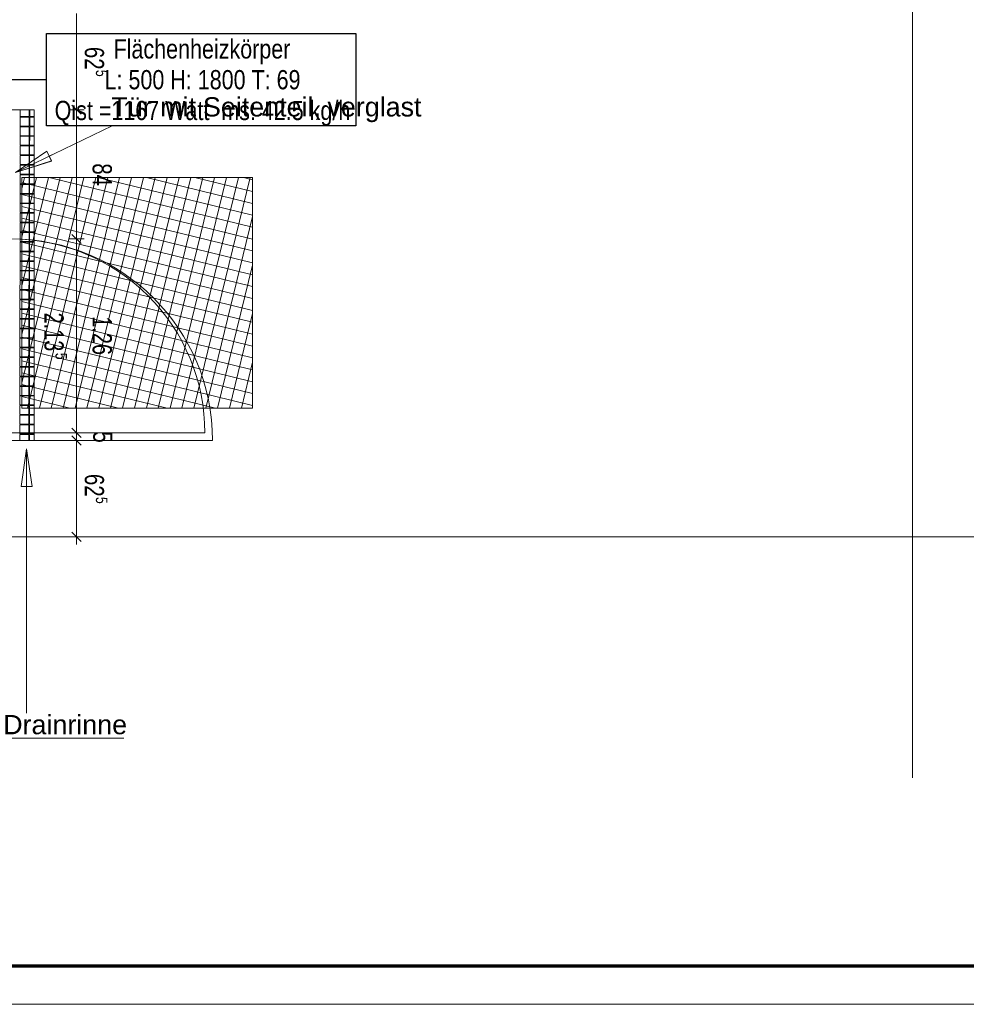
# Model space of a CAD drawing. Extents: x 229 to 926, y 37 to 878.
# Tile 37 of 194: x 558 to 681, y 37 to 165. Entities that reach past the tile are written whole.
import ezdxf
from ezdxf.lldxf.tags import DXFTag

# ---------------------------------------------------------------- set-up
doc = ezdxf.new("R2010")
doc.units = 0
doc.layers.get('0').update_dxf_attribs({"lineweight": 13})
doc.layers.add('A_BI_Tuer', color=7, linetype='Continuous', lineweight=18, true_color=0xbdbbbb, plot=False)
for name, color, linetype, lineweight in [('Axen', 7, 'Continuous', 25), ('Axen-A03ENJ5PI0', 7, 'Continuous', 25), ('Beschriftung', 7, 'Continuous', 25), ('Beschriftung-A03ENJ5NI0', 7, 'Continuous', 25), ('Bewegungsfläche', 7, 'Continuous', 25), ('Boden', 7, 'Continuous', 25), ('Boden-A03ENJ5OI0', 7, 'Continuous', 25), ('Maßlinien', 7, 'Continuous', 25), ('Maßlinien-A03ENJ5WI0', 7, 'Continuous', 25), ('Türen', 7, 'Continuous', 25), ('Türen-A03ENJ5UI0', 7, 'Continuous', 25), ('X_BI_Geometrie', 7, 'Continuous', 13), ('X_BI_Text', 7, 'Continuous', 25)]:
    doc.layers.add(name, color=color, linetype=linetype, lineweight=lineweight)
doc.styles.get("Standard").update_dxf_attribs({"font": 'arial.ttf'})
tags = doc.linetypes.add('ALL_S25', pattern=[0.001, 0, -0.001]).pattern_tags.tags
tags[6:7] = [DXFTag(74, 4), DXFTag(75, 0), DXFTag(340, '0'), DXFTag(46, 1.0), DXFTag(50, 0.0), DXFTag(44, 0.0), DXFTag(45, 0.0)]
tags[4:5] = [DXFTag(74, 4), DXFTag(75, 0), DXFTag(340, '0'), DXFTag(46, 1.0), DXFTag(50, 0.0), DXFTag(44, 0.0), DXFTag(45, 0.0)]
tags = doc.linetypes.add('ALL_S25-A03ENJ5XI0', pattern=[0.001, 0, -0.001]).pattern_tags.tags
tags[6:7] = [DXFTag(74, 4), DXFTag(75, 0), DXFTag(340, '0'), DXFTag(46, 1.0), DXFTag(50, 0.0), DXFTag(44, 0.0), DXFTag(45, 0.0)]
tags[4:5] = [DXFTag(74, 4), DXFTag(75, 0), DXFTag(340, '0'), DXFTag(46, 1.0), DXFTag(50, 0.0), DXFTag(44, 0.0), DXFTag(45, 0.0)]

# ---------------------------------------------------------------- blocks, each defined once
blk = doc.blocks.new('Blockreferenz-A03ENJ5HI0', base_point=(228.98, 36.58))
at = {"color": 0, "linetype": 'ByBlock', "lineweight": 70, "ltscale": 0.7}
blk.add_line((248.98, 41.58), (920.98, 41.58), dxfattribs=at)
at = {"color": 0, "linetype": 'ByBlock', "lineweight": -2, "ltscale": 0.13}
blk.add_line((925.98, 36.58), (228.98, 36.58), dxfattribs=at)
blk = doc.blocks.new('Referenz-A03ENJ5LI0', base_point=(255.73, 65.7))
at = {"layer": 'Axen', "color": 0, "linetype": 'ALL_S25', "lineweight": -2, "ltscale": 0.13}
for p, q in [((674.03, 66.03), (674.03, 801.55)), ((735.55, 97.35), (301.61, 97.35))]:
    blk.add_line(p, q, dxfattribs=at)
at = {"layer": 'Beschriftung', "color": 0, "lineweight": -2}
for p, q in [((557.39, 144.69), (569.97, 150.75)), ((557.39, 144.69), (561.5, 147.45)), ((557.39, 144.69), (561.5, 147.45)), ((561.5, 147.45), (562.11, 146.18)), ((561.5, 147.45), (562.11, 146.18)), ((562.11, 146.18), (557.39, 144.69)), ((562.11, 146.18), (557.39, 144.69)), ((561.8, 146.81), (562.12, 146.97)), ((558.16, 103.86), (558.86, 108.76)), ((558.16, 103.86), (558.86, 108.76)), ((558.86, 108.76), (559.56, 103.86)), ((558.86, 108.76), (558.86, 74.44)), ((558.86, 108.76), (558.86, 108.76)), ((558.86, 108.76), (558.86, 108.76)), ((558.86, 108.76), (558.86, 108.76)), ((558.86, 108.76), (559.56, 103.86)), ((559.56, 103.86), (558.16, 103.86)), ((559.56, 103.86), (558.16, 103.86)), ((558.86, 103.86), (558.86, 103.51)), ((555.81, 71.18), (571.5, 71.18))]:
    blk.add_line(p, q, dxfattribs=at)
at = {"layer": 'Bewegungsfläche', "color": 0, "lineweight": -2}
for p, q in [((558.23, 142.58), (558.59, 144.05)), ((558.23, 136.27), (560.14, 144.05)), ((558.23, 129.96), (561.68, 144.05)), ((558.23, 123.65), (563.23, 144.05)), ((558.23, 117.33), (564.77, 144.05)), ((558.23, 144.05), (588.23, 144.05)), ((558.23, 114.05), (558.23, 144.05)), ((558.23, 143.37), (588.23, 136.03)), ((558.97, 114.05), (566.31, 144.05)), ((560.52, 114.05), (567.86, 144.05)), ((561.8, 144.05), (588.23, 137.58)), ((562.06, 114.05), (569.4, 144.05)), ((563.61, 114.05), (570.95, 144.05)), ((565.15, 114.05), (572.49, 144.05)), ((566.69, 114.05), (574.04, 144.05)), ((568.11, 144.05), (588.23, 139.12)), ((568.24, 114.05), (575.58, 144.05)), ((569.78, 114.05), (577.12, 144.05)), ((571.33, 114.05), (578.67, 144.05)), ((572.87, 114.05), (580.21, 144.05)), ((574.42, 144.05), (588.23, 140.67)), ((574.42, 114.05), (581.76, 144.05)), ((575.96, 114.05), (583.3, 144.05)), ((577.5, 114.05), (584.84, 144.05)), ((579.05, 114.05), (586.39, 144.05)), ((580.59, 114.05), (587.93, 144.05)), ((580.73, 144.05), (588.23, 142.21)), ((587.04, 144.05), (588.23, 143.75)), ((588.23, 144.05), (588.23, 114.05)), ((558.23, 141.83), (588.23, 134.49)), ((558.23, 140.28), (588.23, 132.94)), ((558.23, 138.74), (588.23, 131.4)), ((582.14, 114.05), (588.23, 138.96)), ((558.23, 137.2), (588.23, 129.86)), ((558.23, 135.65), (588.23, 128.31)), ((558.23, 134.11), (588.23, 126.77)), ((558.23, 132.56), (588.23, 125.22)), ((583.68, 114.05), (588.23, 132.65)), ((558.23, 131.02), (588.23, 123.68)), ((558.23, 129.48), (588.23, 122.13)), ((558.23, 127.93), (588.23, 120.59)), ((558.23, 126.39), (588.23, 119.05)), ((585.23, 114.05), (588.23, 126.34)), ((558.23, 124.84), (588.23, 117.5)), ((558.23, 123.3), (588.23, 115.96)), ((558.23, 121.75), (588.23, 114.41)), ((558.23, 120.21), (583.42, 114.05)), ((586.77, 114.05), (588.23, 120.03)), ((558.23, 118.67), (577.11, 114.05)), ((558.23, 117.12), (570.8, 114.05)), ((558.23, 115.58), (564.49, 114.05)), ((588.23, 114.05), (558.23, 114.05))]:
    blk.add_line(p, q, dxfattribs=at)
at = {"layer": 'Boden', "color": 0, "lineweight": -2}
for p, q in [((559.83, 152.85), (556.83, 152.85)), ((558.01, 152.85), (558.01, 151.97)), ((559.18, 151.97), (559.18, 152.85)), ((559.26, 152.85), (559.26, 151.97)), ((559.83, 109.85), (559.83, 152.85)), ((558.01, 151.97), (559.18, 151.97)), ((559.18, 151.89), (558.01, 151.89)), ((558.01, 151.89), (558.01, 150.72)), ((559.18, 150.72), (559.18, 151.89)), ((559.26, 151.97), (559.83, 151.97)), ((559.83, 151.89), (559.26, 151.89)), ((559.26, 151.89), (559.26, 150.72)), ((558.01, 150.72), (559.18, 150.72)), ((559.18, 150.64), (558.01, 150.64)), ((558.01, 150.64), (558.01, 149.47)), ((559.18, 149.47), (559.18, 150.64)), ((559.26, 150.72), (559.83, 150.72)), ((559.83, 150.64), (559.26, 150.64)), ((559.26, 150.64), (559.26, 149.47)), ((558.01, 149.39), (558, 148.22)), ((558.01, 149.47), (559.18, 149.47)), ((559.18, 149.39), (558.01, 149.39)), ((559.17, 148.22), (559.18, 149.39)), ((559.26, 149.39), (559.25, 148.22)), ((559.26, 149.47), (559.83, 149.47)), ((559.83, 149.39), (559.26, 149.39)), ((558, 148.22), (559.17, 148.22)), ((559.17, 148.14), (558, 148.14)), ((558, 148.14), (558, 146.97)), ((559.17, 146.97), (559.17, 148.14)), ((559.25, 148.22), (559.83, 148.22)), ((559.83, 148.14), (559.25, 148.14)), ((559.25, 148.14), (559.25, 146.97)), ((558, 146.97), (559.17, 146.97)), ((559.17, 146.89), (558, 146.89)), ((558, 146.89), (558, 145.72)), ((559.17, 145.72), (559.17, 146.89)), ((559.25, 146.97), (559.83, 146.97)), ((559.83, 146.89), (559.25, 146.89)), ((559.25, 146.89), (559.25, 145.72)), ((558, 145.72), (559.17, 145.72)), ((559.17, 145.64), (558, 145.64)), ((558, 145.64), (558, 144.47)), ((559.17, 144.47), (559.17, 145.64)), ((559.25, 145.72), (559.83, 145.72)), ((559.83, 145.64), (559.25, 145.64)), ((559.25, 145.64), (559.25, 144.47)), ((558, 144.47), (559.17, 144.47)), ((559.17, 144.39), (558, 144.39)), ((558, 144.39), (558, 143.22)), ((559.17, 143.22), (559.17, 144.39)), ((559.25, 144.47), (559.83, 144.47)), ((559.83, 144.39), (559.25, 144.39)), ((559.25, 144.39), (559.25, 143.22)), ((558, 143.22), (559.17, 143.22)), ((559.17, 143.14), (558, 143.14)), ((558, 143.14), (558, 141.97)), ((559.17, 141.97), (559.17, 143.14)), ((559.25, 143.22), (559.83, 143.22)), ((559.83, 143.14), (559.25, 143.14)), ((559.25, 143.14), (559.25, 141.97)), ((558, 141.97), (559.17, 141.97)), ((559.17, 141.89), (558, 141.89)), ((558, 141.89), (558, 140.72)), ((559.17, 140.72), (559.17, 141.89)), ((559.25, 141.97), (559.83, 141.97)), ((559.83, 141.89), (559.25, 141.89)), ((559.25, 141.89), (559.25, 140.72)), ((558, 140.72), (559.17, 140.72)), ((559.17, 140.64), (558, 140.64)), ((558, 140.64), (558, 139.47)), ((559.17, 139.47), (559.17, 140.64)), ((559.25, 140.72), (559.83, 140.72)), ((559.83, 140.64), (559.25, 140.64)), ((559.25, 140.64), (559.25, 139.47)), ((558, 139.47), (559.17, 139.47)), ((559.17, 139.39), (558, 139.39)), ((558, 139.39), (558, 138.22)), ((558, 138.22), (559.17, 138.22)), ((559.17, 138.22), (559.17, 139.39)), ((559.25, 139.47), (559.83, 139.47)), ((559.83, 139.39), (559.25, 139.39)), ((559.25, 139.39), (559.25, 138.22)), ((559.25, 138.22), (559.83, 138.22)), ((559.17, 138.14), (558, 138.14)), ((558, 138.14), (558, 136.97)), ((558, 136.97), (559.17, 136.97)), ((559.17, 136.97), (559.17, 138.14)), ((559.83, 138.14), (559.25, 138.14)), ((559.25, 138.14), (559.25, 136.97)), ((559.25, 136.97), (559.83, 136.97)), ((559.17, 136.89), (558, 136.89)), ((558, 136.89), (558, 135.72)), ((558, 135.72), (559.17, 135.72)), ((559.17, 135.64), (558, 135.64)), ((558, 135.64), (558, 134.47)), ((559.17, 135.72), (559.17, 136.89)), ((559.17, 134.47), (559.17, 135.64)), ((559.83, 136.89), (559.25, 136.89)), ((559.25, 136.89), (559.25, 135.72)), ((559.25, 135.72), (559.83, 135.72)), ((559.83, 135.64), (559.25, 135.64)), ((559.25, 135.64), (559.25, 134.47)), ((558, 134.47), (559.17, 134.47)), ((559.17, 134.39), (558, 134.39)), ((558, 134.39), (558, 133.22)), ((559.17, 133.22), (559.17, 134.39)), ((559.25, 134.47), (559.83, 134.47)), ((559.83, 134.39), (559.25, 134.39)), ((559.25, 134.39), (559.25, 133.22)), ((558, 133.22), (559.17, 133.22)), ((559.17, 133.14), (558, 133.14)), ((558, 133.14), (558, 131.97)), ((559.17, 131.97), (559.17, 133.14)), ((559.25, 133.22), (559.83, 133.22)), ((559.83, 133.14), (559.25, 133.14)), ((559.25, 133.14), (559.25, 131.97)), ((558, 131.97), (559.17, 131.97)), ((559.17, 131.89), (558, 131.89)), ((558, 131.89), (558, 130.72)), ((559.17, 130.72), (559.17, 131.89)), ((559.25, 131.97), (559.83, 131.97)), ((559.83, 131.89), (559.25, 131.89)), ((559.25, 131.89), (559.25, 130.72)), ((558, 130.64), (557.99, 129.47)), ((558, 130.72), (559.17, 130.72)), ((559.17, 130.64), (558, 130.64)), ((559.16, 129.47), (559.17, 130.64)), ((559.25, 130.64), (559.24, 129.47)), ((559.25, 130.72), (559.83, 130.72)), ((559.83, 130.64), (559.25, 130.64)), ((557.99, 129.47), (559.16, 129.47)), ((559.16, 129.39), (557.99, 129.39)), ((557.99, 129.39), (557.99, 128.22)), ((559.16, 128.22), (559.16, 129.39)), ((559.24, 129.47), (559.83, 129.47)), ((559.83, 129.39), (559.24, 129.39)), ((559.24, 129.39), (559.24, 128.22)), ((557.99, 128.22), (559.16, 128.22)), ((559.16, 128.14), (557.99, 128.14)), ((557.99, 128.14), (557.99, 126.97)), ((559.16, 126.97), (559.16, 128.14)), ((559.24, 128.22), (559.83, 128.22)), ((559.83, 128.14), (559.24, 128.14)), ((559.24, 128.14), (559.24, 126.97)), ((557.99, 126.97), (559.16, 126.97)), ((559.16, 126.89), (557.99, 126.89)), ((557.99, 126.89), (557.99, 125.72)), ((559.16, 125.72), (559.16, 126.89)), ((559.24, 126.97), (559.83, 126.97)), ((559.83, 126.89), (559.24, 126.89)), ((559.24, 126.89), (559.24, 125.72)), ((557.99, 125.72), (559.16, 125.72)), ((559.16, 125.64), (557.99, 125.64)), ((557.99, 125.64), (557.99, 124.47)), ((559.16, 124.47), (559.16, 125.64)), ((559.24, 125.72), (559.83, 125.72)), ((559.83, 125.64), (559.24, 125.64)), ((559.24, 125.64), (559.24, 124.47)), ((557.99, 124.47), (559.16, 124.47)), ((559.16, 124.39), (557.99, 124.39)), ((557.99, 124.39), (557.99, 123.22)), ((559.16, 123.22), (559.16, 124.39)), ((559.24, 124.47), (559.83, 124.47)), ((559.83, 124.39), (559.24, 124.39)), ((559.24, 124.39), (559.24, 123.22)), ((557.99, 123.22), (559.16, 123.22)), ((559.16, 123.14), (557.99, 123.14)), ((557.99, 123.14), (557.99, 121.97)), ((559.16, 121.97), (559.16, 123.14)), ((559.24, 123.22), (559.83, 123.22)), ((559.83, 123.14), (559.24, 123.14)), ((559.24, 123.14), (559.24, 121.97)), ((557.99, 121.97), (559.16, 121.97)), ((559.16, 121.89), (557.99, 121.89)), ((557.99, 121.89), (557.99, 120.72)), ((559.16, 120.72), (559.16, 121.89)), ((559.24, 121.97), (559.83, 121.97)), ((559.83, 121.89), (559.24, 121.89)), ((559.24, 121.89), (559.24, 120.72)), ((557.99, 120.72), (559.16, 120.72)), ((559.16, 120.64), (557.99, 120.64)), ((557.99, 120.64), (557.99, 119.47)), ((559.16, 119.47), (559.16, 120.64)), ((559.24, 120.72), (559.83, 120.72)), ((559.83, 120.64), (559.24, 120.64)), ((559.24, 120.64), (559.24, 119.47)), ((557.99, 119.47), (559.16, 119.47)), ((559.16, 119.39), (557.99, 119.39)), ((557.99, 119.39), (557.99, 118.22)), ((559.16, 118.22), (559.16, 119.39)), ((559.24, 119.47), (559.83, 119.47)), ((559.83, 119.39), (559.24, 119.39)), ((559.24, 119.39), (559.24, 118.22)), ((557.99, 118.22), (559.16, 118.22)), ((559.16, 118.14), (557.99, 118.14)), ((557.99, 118.14), (557.99, 116.97)), ((559.16, 116.97), (559.16, 118.14)), ((559.24, 118.22), (559.83, 118.22)), ((559.83, 118.14), (559.24, 118.14)), ((559.24, 118.14), (559.24, 116.97)), ((557.99, 116.97), (559.16, 116.97)), ((559.16, 116.89), (557.99, 116.89)), ((557.99, 116.89), (557.99, 115.72)), ((559.16, 115.72), (559.16, 116.89)), ((559.24, 116.97), (559.83, 116.97)), ((559.83, 116.89), (559.24, 116.89)), ((559.24, 116.89), (559.24, 115.72)), ((557.99, 115.72), (559.16, 115.72)), ((559.16, 115.64), (557.99, 115.64)), ((557.99, 115.64), (557.99, 114.47)), ((559.16, 114.47), (559.16, 115.64)), ((559.24, 115.72), (559.83, 115.72)), ((559.83, 115.64), (559.24, 115.64)), ((559.24, 115.64), (559.24, 114.47)), ((557.99, 114.47), (559.16, 114.47)), ((559.16, 114.39), (557.99, 114.39)), ((557.99, 114.39), (557.99, 113.22)), ((559.16, 113.22), (559.16, 114.39)), ((559.24, 114.47), (559.83, 114.47)), ((559.83, 114.39), (559.24, 114.39)), ((559.24, 114.39), (559.24, 113.22)), ((557.99, 113.22), (559.16, 113.22)), ((559.16, 113.14), (557.99, 113.14)), ((557.99, 113.14), (557.99, 111.97)), ((559.16, 111.97), (559.16, 113.14)), ((559.24, 113.22), (559.83, 113.22)), ((559.83, 113.14), (559.24, 113.14)), ((559.24, 113.14), (559.24, 111.97)), ((557.99, 111.97), (559.16, 111.97)), ((559.16, 111.89), (557.99, 111.89)), ((557.99, 111.89), (557.99, 110.72)), ((559.16, 110.72), (559.16, 111.89)), ((559.24, 111.97), (559.83, 111.97)), ((559.83, 111.89), (559.24, 111.89)), ((559.24, 111.89), (559.24, 110.72)), ((557.99, 110.64), (557.98, 109.85)), ((557.99, 110.72), (559.16, 110.72)), ((559.16, 110.64), (557.99, 110.64)), ((559.15, 109.85), (559.16, 110.64)), ((559.24, 110.64), (559.23, 109.85)), ((559.24, 110.72), (559.83, 110.72)), ((559.83, 110.64), (559.24, 110.64)), ((556.83, 109.85), (559.83, 109.85))]:
    blk.add_line(p, q, dxfattribs=at)
at = {"layer": 'Maßlinien', "color": 0, "lineweight": -2}
for p, q in [((565.33, 152.85), (565.33, 165.35)), ((565.33, 152.85), (564.33, 152.85)), ((565.93, 152.25), (564.73, 153.45)), ((565.33, 152.85), (566.33, 152.85)), ((565.33, 136.05), (565.33, 152.85)), ((565.33, 136.05), (564.33, 136.05)), ((565.93, 135.45), (564.73, 136.65)), ((565.33, 136.05), (566.33, 136.05)), ((565.33, 110.85), (565.33, 136.05)), ((565.93, 110.25), (564.73, 111.45)), ((565.33, 110.85), (564.33, 110.85)), ((565.93, 109.25), (564.73, 110.45)), ((565.33, 110.85), (566.33, 110.85)), ((565.33, 109.95), (565.33, 110.85)), ((565.33, 109.85), (564.33, 109.85)), ((565.33, 109.85), (565.33, 109.95)), ((565.33, 109.85), (566.33, 109.85)), ((565.33, 109.31), (565.33, 109.85)), ((565.33, 97.35), (565.33, 109.31)), ((565.33, 97.35), (564.33, 97.35)), ((565.93, 96.75), (564.73, 97.95)), ((565.33, 97.35), (566.33, 97.35)), ((565.33, 97.35), (565.33, 96.35))]:
    blk.add_line(p, q, dxfattribs=at)
at = {"layer": 'Türen', "color": 0, "lineweight": -2}
blk.add_line((556.83, 110.85), (582.03, 110.85), dxfattribs=at)
blk.add_ellipse((556.83, 110.85), major_axis=(25.2, 0), ratio=1, start_param=0, end_param=1.570797, dxfattribs=at)
at = {"layer": 'Beschriftung', "color": 0, "lineweight": -2, "char_height": 2.5, "attachment_point": 1}
for s, insert, rotation in [('{\\fArial;Tür}', (569.87, 154.47), 359.9932), ('{\\fArial;mit}', (576.23, 154.47), 359.9932), ('{\\fArial;Seitenteil,}', (581.78, 154.47), 359.9932), ('{\\fArial;verglast}', (597.96, 154.47), 359.9932), ('{\\fArial;Drainrinne}', (555.81, 74.18), 0)]:
    blk.add_mtext(s, dxfattribs=dict(at, insert=insert, rotation=rotation))
at = {"layer": 'Maßlinien', "color": 0, "lineweight": -2, "attachment_point": 1, "rotation": 270}
for s, insert, char_height in [('{\\W0.76;\\fArial;62}', (568.92, 161.01), 2.5), ('{\\W0.76;\\fArial;5}', (569.36, 158.02), 1.5), ('{\\W0.76;\\fArial;84}', (569.94, 145.88), 2.5), ('{\\W0.74;\\fArial;2.13}', (563.67, 126.48), 2.5), ('{\\W0.74;\\fArial;1.26}', (569.94, 126), 2.5), ('{\\W0.76;\\fArial;5}', (564.11, 121.25), 1.5), ('{\\W0.76;\\fArial;5}', (570.01, 111.04), 2.5), ('{\\W0.76;\\fArial;62}', (568.92, 105.51), 2.5), ('{\\W0.76;\\fArial;5}', (569.36, 102.52), 1.5)]:
    blk.add_mtext(s, dxfattribs=dict(at, insert=insert, char_height=char_height))
blk = doc.blocks.new('Referenz-A03ENJ62I0', base_point=(255.73, 65.71))
at = {"layer": 'Axen-A03ENJ5PI0', "color": 0, "linetype": 'ALL_S25-A03ENJ5XI0', "lineweight": -2, "ltscale": 0.13}
for p, q in [((674.03, 66.03), (674.03, 801.55)), ((735.55, 97.35), (301.61, 97.35))]:
    blk.add_line(p, q, dxfattribs=at)
at = {"layer": 'Beschriftung-A03ENJ5NI0', "color": 0, "lineweight": -2}
for p, q in [((557.39, 144.69), (569.97, 150.75)), ((557.39, 144.69), (561.5, 147.45)), ((557.39, 144.69), (561.5, 147.45)), ((561.5, 147.45), (562.11, 146.19)), ((561.5, 147.45), (562.11, 146.19)), ((562.11, 146.19), (557.39, 144.69)), ((562.11, 146.19), (557.39, 144.69)), ((561.8, 146.82), (562.12, 146.97)), ((558.16, 103.87), (558.86, 108.77)), ((558.16, 103.87), (558.86, 108.77)), ((558.86, 108.77), (559.56, 103.87)), ((558.86, 108.77), (558.86, 74.45)), ((558.86, 108.77), (559.56, 103.87)), ((559.56, 103.87), (558.16, 103.87)), ((559.56, 103.87), (558.16, 103.87)), ((558.86, 103.87), (558.86, 103.52)), ((555.81, 71.18), (571.5, 71.18))]:
    blk.add_line(p, q, dxfattribs=at)
at = {"layer": 'Boden-A03ENJ5OI0', "color": 0, "lineweight": -2}
for p, q in [((559.83, 152.85), (556.83, 152.85)), ((558.01, 152.85), (558.01, 151.98)), ((559.18, 151.97), (559.18, 152.85)), ((559.26, 152.85), (559.26, 151.97)), ((559.83, 109.85), (559.83, 152.85)), ((558.01, 151.98), (559.18, 151.97)), ((559.18, 151.89), (558.01, 151.9)), ((558.01, 151.9), (558.01, 150.73)), ((559.18, 150.72), (559.18, 151.89)), ((559.26, 151.97), (559.83, 151.97)), ((559.83, 151.89), (559.26, 151.89)), ((559.26, 151.89), (559.26, 150.72)), ((558.01, 150.65), (558, 149.48)), ((558.01, 150.73), (559.18, 150.72)), ((559.18, 150.64), (558.01, 150.65)), ((559.17, 149.47), (559.18, 150.64)), ((559.26, 150.64), (559.25, 149.47)), ((559.26, 150.72), (559.83, 150.72)), ((559.83, 150.64), (559.26, 150.64)), ((558, 149.48), (559.17, 149.47)), ((559.17, 149.39), (558, 149.4)), ((558, 149.4), (558, 148.23)), ((559.17, 148.22), (559.17, 149.39)), ((559.25, 149.47), (559.83, 149.47)), ((559.83, 149.39), (559.25, 149.39)), ((559.25, 149.39), (559.25, 148.22)), ((558, 148.23), (559.17, 148.22)), ((559.17, 148.14), (558, 148.15)), ((558, 148.15), (558, 146.98)), ((559.17, 146.97), (559.17, 148.14)), ((559.25, 148.22), (559.83, 148.22)), ((559.83, 148.14), (559.25, 148.14)), ((559.25, 148.14), (559.25, 146.97)), ((558, 146.98), (559.17, 146.97)), ((559.17, 146.89), (558, 146.9)), ((558, 146.9), (558, 145.73)), ((559.17, 145.72), (559.17, 146.89)), ((559.25, 146.97), (559.83, 146.97)), ((559.83, 146.89), (559.25, 146.89)), ((559.25, 146.89), (559.25, 145.72)), ((558, 145.73), (559.17, 145.72)), ((559.17, 145.64), (558, 145.65)), ((558, 145.65), (558, 144.48)), ((559.17, 144.47), (559.17, 145.64)), ((559.25, 145.72), (559.83, 145.72)), ((559.83, 145.64), (559.25, 145.64)), ((559.25, 145.64), (559.25, 144.47)), ((558, 144.48), (559.17, 144.47)), ((559.17, 144.39), (558, 144.4)), ((558, 144.4), (558, 143.23)), ((559.17, 143.22), (559.17, 144.39)), ((559.25, 144.47), (559.83, 144.47)), ((559.83, 144.39), (559.25, 144.39)), ((559.25, 144.39), (559.25, 143.22)), ((558, 143.23), (559.17, 143.22)), ((559.17, 143.14), (558, 143.15)), ((558, 143.15), (558, 141.98)), ((559.17, 141.97), (559.17, 143.14)), ((559.25, 143.22), (559.83, 143.22)), ((559.83, 143.14), (559.25, 143.14)), ((559.25, 143.14), (559.25, 141.97)), ((558, 141.98), (559.17, 141.97)), ((559.17, 141.89), (558, 141.9)), ((558, 141.9), (558, 140.73)), ((559.17, 140.72), (559.17, 141.89)), ((559.25, 141.97), (559.83, 141.97)), ((559.83, 141.89), (559.25, 141.89)), ((559.25, 141.89), (559.25, 140.72)), ((558, 140.73), (559.17, 140.72)), ((559.17, 140.64), (558, 140.65)), ((558, 140.65), (558, 139.48)), ((559.17, 139.47), (559.17, 140.64)), ((559.25, 140.72), (559.83, 140.72)), ((559.83, 140.64), (559.25, 140.64)), ((559.25, 140.64), (559.25, 139.47)), ((558, 139.48), (559.17, 139.47)), ((559.17, 139.39), (558, 139.4)), ((558, 139.4), (558, 138.23)), ((558, 138.23), (559.17, 138.22)), ((559.17, 138.22), (559.17, 139.39)), ((559.25, 139.47), (559.83, 139.47)), ((559.83, 139.39), (559.25, 139.39)), ((559.25, 139.39), (559.25, 138.22)), ((559.25, 138.22), (559.83, 138.22)), ((559.17, 138.14), (558, 138.15)), ((558, 138.15), (558, 136.98)), ((558, 136.98), (559.17, 136.97)), ((559.17, 136.97), (559.17, 138.14)), ((559.83, 138.14), (559.25, 138.14)), ((559.25, 138.14), (559.25, 136.97)), ((559.25, 136.97), (559.83, 136.97)), ((559.17, 136.89), (558, 136.9)), ((558, 136.9), (558, 135.73)), ((558, 135.73), (559.17, 135.72)), ((559.17, 135.64), (558, 135.65)), ((558, 135.65), (558, 134.48)), ((559.17, 135.72), (559.17, 136.89)), ((559.17, 134.47), (559.17, 135.64)), ((559.83, 136.89), (559.25, 136.89)), ((559.25, 136.89), (559.25, 135.72)), ((559.25, 135.72), (559.83, 135.72)), ((559.83, 135.64), (559.25, 135.64)), ((559.25, 135.64), (559.25, 134.47)), ((558, 134.48), (559.17, 134.47)), ((559.17, 134.39), (558, 134.4)), ((558, 134.4), (558, 133.23)), ((559.17, 133.22), (559.17, 134.39)), ((559.25, 134.47), (559.83, 134.47)), ((559.83, 134.39), (559.25, 134.39)), ((559.25, 134.39), (559.25, 133.22)), ((558, 133.23), (559.17, 133.22)), ((559.17, 133.14), (558, 133.15)), ((558, 133.15), (558, 131.98)), ((559.17, 131.97), (559.17, 133.14)), ((559.25, 133.22), (559.83, 133.22)), ((559.83, 133.14), (559.25, 133.14)), ((559.25, 133.14), (559.25, 131.97)), ((558, 131.98), (559.17, 131.97)), ((559.17, 131.89), (558, 131.9)), ((558, 131.9), (558, 130.73)), ((559.17, 130.72), (559.17, 131.89)), ((559.25, 131.97), (559.83, 131.97)), ((559.83, 131.89), (559.25, 131.89)), ((559.25, 131.89), (559.25, 130.72)), ((558, 130.65), (557.99, 129.48)), ((558, 130.73), (559.17, 130.72)), ((559.17, 130.64), (558, 130.65)), ((559.16, 129.47), (559.17, 130.64)), ((559.25, 130.64), (559.24, 129.47)), ((559.25, 130.72), (559.83, 130.72)), ((559.83, 130.64), (559.25, 130.64)), ((557.99, 129.48), (559.16, 129.47)), ((559.16, 129.39), (557.99, 129.4)), ((557.99, 129.4), (557.99, 128.23)), ((559.16, 128.22), (559.16, 129.39)), ((559.24, 129.47), (559.83, 129.47)), ((559.83, 129.39), (559.24, 129.39)), ((559.24, 129.39), (559.24, 128.22)), ((557.99, 128.23), (559.16, 128.22)), ((559.16, 128.14), (557.99, 128.15)), ((557.99, 128.15), (557.99, 126.98)), ((559.16, 126.97), (559.16, 128.14)), ((559.24, 128.22), (559.83, 128.22)), ((559.83, 128.14), (559.24, 128.14)), ((559.24, 128.14), (559.24, 126.97)), ((557.99, 126.98), (559.16, 126.97)), ((559.16, 126.89), (557.99, 126.9)), ((557.99, 126.9), (557.99, 125.73)), ((559.16, 125.72), (559.16, 126.89)), ((559.24, 126.97), (559.83, 126.97)), ((559.83, 126.89), (559.24, 126.89)), ((559.24, 126.89), (559.24, 125.72)), ((557.99, 125.73), (559.16, 125.72)), ((559.16, 125.64), (557.99, 125.65)), ((557.99, 125.65), (557.99, 124.48)), ((559.16, 124.47), (559.16, 125.64)), ((559.24, 125.72), (559.83, 125.72)), ((559.83, 125.64), (559.24, 125.64)), ((559.24, 125.64), (559.24, 124.47)), ((557.99, 124.48), (559.16, 124.47)), ((559.16, 124.39), (557.99, 124.4)), ((557.99, 124.4), (557.99, 123.23)), ((559.16, 123.22), (559.16, 124.39)), ((559.24, 124.47), (559.83, 124.47)), ((559.83, 124.39), (559.24, 124.39)), ((559.24, 124.39), (559.24, 123.22)), ((557.99, 123.23), (559.16, 123.22)), ((559.16, 123.14), (557.99, 123.15)), ((557.99, 123.15), (557.99, 121.98)), ((559.16, 121.97), (559.16, 123.14)), ((559.24, 123.22), (559.83, 123.22)), ((559.83, 123.14), (559.24, 123.14)), ((559.24, 123.14), (559.24, 121.97)), ((557.99, 121.98), (559.16, 121.97)), ((559.16, 121.89), (557.99, 121.9)), ((557.99, 121.9), (557.99, 120.73)), ((559.16, 120.72), (559.16, 121.89)), ((559.24, 121.97), (559.83, 121.97)), ((559.83, 121.89), (559.24, 121.89)), ((559.24, 121.89), (559.24, 120.72)), ((557.99, 120.73), (559.16, 120.72)), ((559.16, 120.64), (557.99, 120.65)), ((557.99, 120.65), (557.99, 119.48)), ((559.16, 119.47), (559.16, 120.64)), ((559.24, 120.72), (559.83, 120.72)), ((559.83, 120.64), (559.24, 120.64)), ((559.24, 120.64), (559.24, 119.47)), ((557.99, 119.48), (559.16, 119.47)), ((559.16, 119.39), (557.99, 119.4)), ((557.99, 119.4), (557.99, 118.23)), ((559.16, 118.22), (559.16, 119.39)), ((559.24, 119.47), (559.83, 119.47)), ((559.83, 119.39), (559.24, 119.39)), ((559.24, 119.39), (559.24, 118.22)), ((557.99, 118.23), (559.16, 118.22)), ((559.16, 118.14), (557.99, 118.15)), ((557.99, 118.15), (557.99, 116.98)), ((559.16, 116.97), (559.16, 118.14)), ((559.24, 118.22), (559.83, 118.22)), ((559.83, 118.14), (559.24, 118.14)), ((559.24, 118.14), (559.24, 116.97)), ((557.99, 116.98), (559.16, 116.97)), ((559.16, 116.89), (557.99, 116.9)), ((557.99, 116.9), (557.99, 115.73)), ((559.16, 115.72), (559.16, 116.89)), ((559.24, 116.97), (559.83, 116.97)), ((559.83, 116.89), (559.24, 116.89)), ((559.24, 116.89), (559.24, 115.72)), ((557.99, 115.73), (559.16, 115.72)), ((559.16, 115.64), (557.99, 115.65)), ((557.99, 115.65), (557.99, 114.48)), ((559.16, 114.47), (559.16, 115.64)), ((559.24, 115.72), (559.83, 115.72)), ((559.83, 115.64), (559.24, 115.64)), ((559.24, 115.64), (559.24, 114.47)), ((557.99, 114.48), (559.16, 114.47)), ((559.16, 114.39), (557.99, 114.4)), ((557.99, 114.4), (557.99, 113.23)), ((559.16, 113.22), (559.16, 114.39)), ((559.24, 114.47), (559.83, 114.47)), ((559.83, 114.39), (559.24, 114.39)), ((559.24, 114.39), (559.24, 113.22)), ((557.99, 113.23), (559.16, 113.22)), ((559.16, 113.14), (557.99, 113.15)), ((557.99, 113.15), (557.99, 111.98)), ((559.16, 111.97), (559.16, 113.14)), ((559.24, 113.22), (559.83, 113.22)), ((559.83, 113.14), (559.24, 113.14)), ((559.24, 113.14), (559.24, 111.97)), ((557.99, 111.9), (557.98, 110.73)), ((557.99, 111.98), (559.16, 111.97)), ((559.16, 111.89), (557.99, 111.9)), ((559.15, 110.72), (559.16, 111.89)), ((559.24, 111.89), (559.23, 110.72)), ((559.24, 111.97), (559.83, 111.97)), ((559.83, 111.89), (559.24, 111.89)), ((557.98, 110.73), (559.15, 110.72)), ((559.15, 110.64), (557.98, 110.65)), ((557.98, 110.65), (557.98, 109.85)), ((559.15, 109.85), (559.15, 110.64)), ((559.23, 110.72), (559.83, 110.72)), ((559.83, 110.64), (559.23, 110.64)), ((559.23, 110.64), (559.23, 109.85)), ((556.83, 109.85), (559.83, 109.85))]:
    blk.add_line(p, q, dxfattribs=at)
at = {"layer": 'Maßlinien-A03ENJ5WI0', "color": 0, "lineweight": -2}
for p, q in [((565.33, 152.85), (565.33, 165.35)), ((565.33, 152.85), (564.33, 152.85)), ((565.93, 152.25), (564.73, 153.45)), ((565.33, 152.85), (566.33, 152.85)), ((565.33, 136.05), (565.33, 152.85)), ((565.33, 136.05), (564.33, 136.05)), ((565.93, 135.45), (564.73, 136.65)), ((565.33, 136.05), (566.33, 136.05)), ((565.33, 110.85), (565.33, 136.05)), ((565.93, 110.25), (564.73, 111.45)), ((565.33, 110.85), (564.33, 110.85)), ((565.93, 109.25), (564.73, 110.45)), ((565.33, 110.85), (566.33, 110.85)), ((565.33, 109.96), (565.33, 110.85)), ((565.33, 109.85), (564.33, 109.85)), ((565.33, 109.85), (565.33, 109.96)), ((565.33, 109.85), (566.33, 109.85)), ((565.33, 109.32), (565.33, 109.85)), ((565.33, 97.35), (565.33, 109.32)), ((565.33, 97.35), (564.33, 97.35)), ((565.93, 96.75), (564.73, 97.95)), ((565.33, 97.35), (566.33, 97.35)), ((565.33, 97.35), (565.33, 96.35))]:
    blk.add_line(p, q, dxfattribs=at)
at = {"layer": 'Türen-A03ENJ5UI0', "color": 0, "lineweight": -2}
blk.add_line((556.83, 110.85), (582.03, 110.85), dxfattribs=at)
blk.add_ellipse((556.83, 110.85), major_axis=(25.2, 0), ratio=1, start_param=0, end_param=1.570797, dxfattribs=at)
at = {"layer": 'Beschriftung-A03ENJ5NI0', "color": 0, "lineweight": -2, "char_height": 2.5, "attachment_point": 1}
for s, insert, rotation in [('{\\fArial;Tür}', (569.87, 154.47), 359.9932), ('{\\fArial;mit}', (576.23, 154.47), 359.9932), ('{\\fArial;Seitenteil,}', (581.78, 154.47), 359.9932), ('{\\fArial;verglast}', (597.96, 154.47), 359.9932), ('{\\fArial;Drainrinne}', (555.81, 74.18), 0)]:
    blk.add_mtext(s, dxfattribs=dict(at, insert=insert, rotation=rotation))
at = {"layer": 'Maßlinien-A03ENJ5WI0', "color": 0, "lineweight": -2, "attachment_point": 1, "rotation": 270}
for s, insert, char_height in [('{\\W0.76;\\fArial;62}', (568.92, 161.01), 2.5), ('{\\W0.76;\\fArial;5}', (569.36, 158.02), 1.5), ('{\\W0.76;\\fArial;84}', (569.93, 145.88), 2.5), ('{\\W0.74;\\fArial;2.13}', (563.67, 126.48), 2.5), ('{\\W0.74;\\fArial;1.26}', (569.93, 126), 2.5), ('{\\W0.76;\\fArial;5}', (564.11, 121.25), 1.5), ('{\\W0.76;\\fArial;5}', (570.01, 111.04), 2.5), ('{\\W0.76;\\fArial;62}', (568.92, 105.51), 2.5), ('{\\W0.76;\\fArial;5}', (569.36, 102.52), 1.5)]:
    blk.add_mtext(s, dxfattribs=dict(at, insert=insert, char_height=char_height))
blk = doc.blocks.new('Tür-A03ENJ7MI0', base_point=(552.83, 109.85))
at = {"color": 0, "linetype": 'ByBlock', "lineweight": -2, "ltscale": 0.18}
for p, q in [((552.83, 136.05), (556.83, 136.05)), ((583.03, 109.85), (552.83, 109.85))]:
    blk.add_line(p, q, dxfattribs=at)
blk.add_ellipse((556.83, 109.85), major_axis=(26.2, 0), ratio=1, start_param=0, end_param=1.570796, dxfattribs=at)
blk = doc.blocks.new('Bauteilbeschriftung-A03ENJFUI0', base_point=(551.83, 150.75))
at = {"color": 0, "lineweight": -2}
for p, q in [((561.46, 162.75), (601.66, 162.75)), ((561.46, 150.75), (561.46, 162.75)), ((601.66, 162.75), (601.66, 150.75)), ((601.66, 150.75), (561.46, 150.75))]:
    blk.add_line(p, q, dxfattribs=at)
at = {"color": 0, "linetype": 'ByBlock', "lineweight": -2, "ltscale": 0.25}
blk.add_line((561.46, 156.75), (551.83, 156.75), dxfattribs=at)
at = {"color": 0, "linetype": 'ByBlock', "lineweight": -2, "ltscale": 0.25, "char_height": 2.5, "attachment_point": 1}
for s, insert in [('{\\W0.8;\\fArial;Flächenheizkörper}', (570.16, 162)), ('{\\W0.8;\\fArial;L: 500 H: 1800 T: 69}', (568.99, 158)), ('{\\W0.8;\\fArial;Qist =1167 Watt  ms: 42.5 kg/h}', (562.5, 154))]:
    blk.add_mtext(s, dxfattribs=dict(at, insert=insert))

msp = doc.modelspace()

# ---------------------------------------------------------------- block references
at = {"color": 251, "lineweight": 13, "ltscale": 0.13, "true_color": 0x606060}
for name, p in [('Referenz-A03ENJ5LI0', (255.73, 65.7)), ('Referenz-A03ENJ62I0', (255.73, 65.71))]:
    msp.add_blockref(name, p, dxfattribs=at)
at = {"layer": 'A_BI_Tuer', "ltscale": 0.18}
msp.add_blockref('Tür-A03ENJ7MI0', (552.83, 109.85), dxfattribs=at)
at = {"layer": 'X_BI_Geometrie', "ltscale": 0.13}
msp.add_blockref('Blockreferenz-A03ENJ5HI0', (228.98, 36.58), dxfattribs=at)
at = {"layer": 'X_BI_Text', "ltscale": 0.25}
msp.add_blockref('Bauteilbeschriftung-A03ENJFUI0', (551.83, 150.75), dxfattribs=at)

doc.saveas('drawing.dxf')
